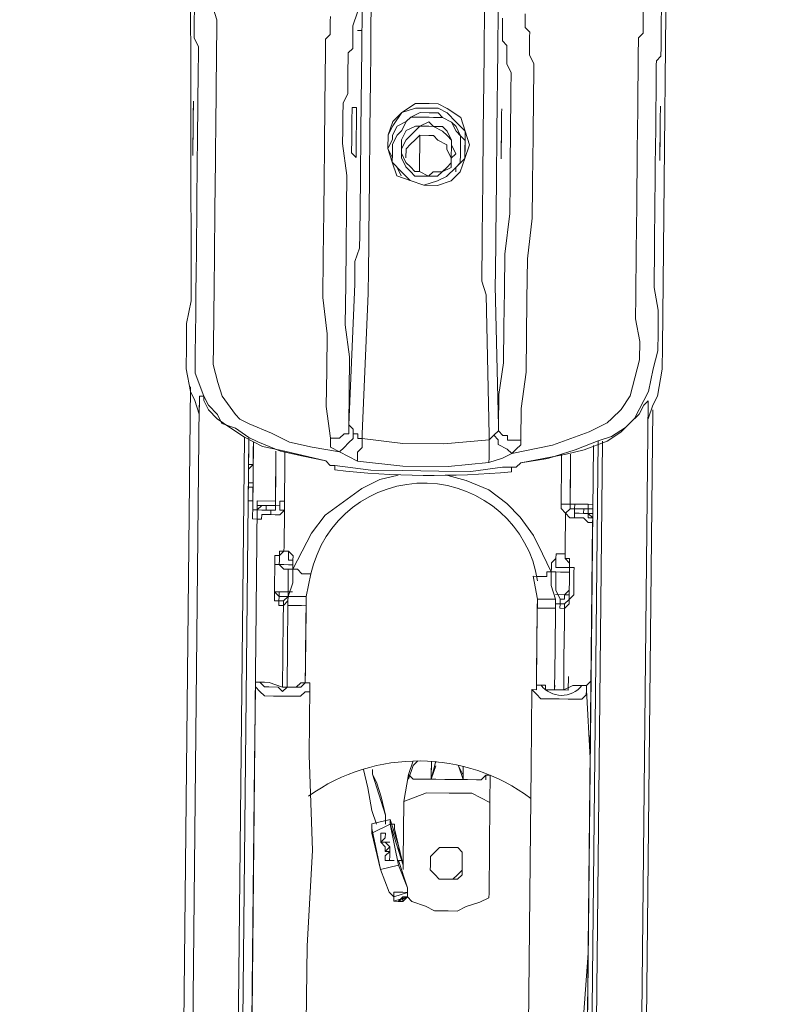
# Model space of a CAD drawing. Header units: metres. Extents: x 779 to 7046, y -512 to 9570.
# Tile 139 of 256: x 2477.86 to 2478, y -217.668 to -217.484. Entities that reach past the tile are written whole.
import ezdxf

# ---------------------------------------------------------------- set-up
doc = ezdxf.new("R2010")
doc.units = ezdxf.units.M
doc.linetypes.add('CIĄGłA', pattern=[0])
doc.layers.add('PDF _Geometria', color=7, linetype='Continuous')

# ---------------------------------------------------------------- blocks, each defined once
blk = doc.blocks.new('DYSTRYBUTOR WAYNE HELIX 4 PRODUKTY')
at = {"layer": 'PDF _Geometria', "lineweight": 9}
for points in [[(256.924, 69.59), (257.433, 69.675), (257.942, 69.845), (258.366, 70.014), (258.62, 70.099), (258.875, 70.269), (259.044, 70.438), (259.129, 70.608), (259.299, 70.947), (259.384, 71.371), (259.468, 71.71), (259.468, 72.049), (259.468, 72.473), (259.384, 72.898), (259.384, 73.661), (259.384, 74.509), (259.384, 74.848), (259.384, 75.187), (259.384, 75.526), (259.384, 75.866), (259.384, 76.205), (259.384, 76.544), (259.384, 76.799), (259.384, 77.053), (259.384, 77.138), (259.468, 77.223), (259.468, 77.392), (259.468, 77.562), (259.468, 77.816), (259.468, 78.155)], [(250.733, 78.071), (250.733, 77.731), (250.733, 77.477), (250.818, 77.307), (250.818, 77.223), (250.818, 77.138), (250.818, 77.053), (250.818, 76.968), (250.818, 76.714), (250.818, 76.375), (250.818, 76.035), (250.818, 75.781), (250.818, 75.526), (250.818, 75.187), (250.818, 74.339), (250.818, 73.491), (250.818, 73.067), (250.818, 72.728), (250.818, 72.304), (250.818, 71.965), (250.818, 71.541), (250.818, 71.201), (250.988, 70.777), (251.073, 70.608), (251.242, 70.438), (251.327, 70.269), (251.582, 70.184), (251.836, 70.014), (252.006, 69.929), (252.43, 69.76), (252.854, 69.675), (253.278, 69.59)], [(250.903, 70.438), (250.818, 70.693), (250.733, 70.862), (250.649, 71.286), (250.649, 71.71), (250.649, 72.134), (250.733, 72.558), (250.649, 79.173), (250.649, 105.463), (250.649, 109.448), (250.649, 112.077), (250.649, 113.943), (250.649, 115.809), (250.649, 116.233), (250.649, 116.657), (250.733, 116.996), (250.903, 117.166)], [(259.384, 117.166), (259.468, 117.081), (259.553, 116.911), (259.553, 116.742), (259.638, 116.487), (259.638, 115.639), (259.638, 114.791), (259.638, 107.837), (259.553, 79.936), (259.553, 72.982), (259.553, 71.795), (259.553, 71.371), (259.468, 70.862), (259.384, 70.693), (259.299, 70.438)], [(253.532, 69.76), (253.023, 69.845), (252.599, 69.929), (252.26, 70.099), (251.836, 70.269), (251.666, 70.353), (251.582, 70.438), (251.327, 70.777), (251.242, 71.032), (251.157, 71.371), (251.157, 71.71), (251.157, 72.304), (251.157, 72.813), (251.157, 73.406), (251.157, 74.254), (251.157, 75.187), (251.157, 75.442), (251.157, 75.781), (251.157, 76.035), (251.157, 76.29), (251.157, 76.544), (251.157, 76.714), (251.157, 76.968), (251.157, 77.138), (251.157, 77.307), (251.157, 77.392), (251.157, 77.477), (251.157, 77.562), (251.157, 77.647), (251.157, 77.731), (251.157, 77.816), (251.073, 78.071)], [(259.129, 78.155), (259.129, 77.901), (259.129, 77.731), (259.129, 77.647), (259.044, 77.562), (259.044, 77.477), (259.044, 77.307), (259.044, 77.223), (259.044, 77.053), (259.044, 76.883), (259.044, 76.629), (259.044, 76.459), (259.044, 76.205), (259.044, 75.866), (259.044, 75.442), (259.044, 75.102), (259.044, 74.763), (259.044, 74.424), (259.044, 73.576), (259.044, 72.728), (259.044, 72.304), (259.129, 71.88), (259.129, 71.541), (259.044, 71.201), (258.96, 70.862), (258.79, 70.608), (258.62, 70.438), (258.536, 70.353), (258.196, 70.184), (257.518, 69.929), (256.755, 69.76)], [(254.041, 78.155), (254.041, 77.647), (254.041, 77.223), (254.041, 76.714), (254.041, 75.781), (254.041, 74.848), (254.041, 73.83)], [(256.161, 73.83), (256.161, 74.848), (256.161, 75.781), (256.161, 76.714), (256.161, 77.223), (256.161, 78.155), (256.161, 78.579), (256.161, 79.597), (256.161, 81.463), (256.161, 82.48), (256.161, 83.413), (256.246, 88.586)], [(253.362, 70.014), (253.278, 70.608), (253.278, 71.286), (253.278, 71.965), (253.193, 72.643), (253.193, 73.406), (253.193, 74.254), (253.193, 74.848), (253.193, 75.442), (253.193, 75.696), (253.193, 76.035), (253.193, 76.374), (253.193, 76.629), (253.193, 76.883), (253.193, 77.138), (253.193, 77.307), (253.193, 77.477), (253.278, 77.562), (253.278, 77.647), (253.278, 77.816), (253.278, 77.901)], [(253.786, 77.986), (253.702, 77.731), (253.702, 77.562), (253.702, 77.392), (253.702, 77.307), (253.617, 77.223), (253.617, 77.053), (253.617, 76.968), (253.617, 76.883), (253.617, 76.714), (253.617, 76.459), (253.532, 76.29), (253.532, 76.035), (253.532, 75.781), (253.532, 75.526), (253.617, 74.933), (253.617, 74.339), (253.617, 73.576), (253.617, 72.897), (253.617, 72.134), (253.702, 71.541), (253.702, 70.862), (253.702, 70.269)], [(253.702, 70.269), (253.786, 72.898), (253.786, 73.152), (253.786, 73.322), (253.871, 73.576), (253.871, 73.83), (253.871, 74.848), (253.871, 75.781), (253.871, 77.307), (253.871, 78.834), (253.871, 80.36), (253.786, 81.887), (253.786, 83.413), (253.786, 86.89)], [(256.5, 70.269), (256.5, 70.862), (256.585, 71.456), (256.585, 72.134), (256.585, 72.813), (256.585, 73.491), (256.67, 74.254), (256.67, 74.848), (256.67, 75.357), (256.67, 75.611), (256.67, 75.866), (256.67, 76.035), (256.67, 76.205), (256.67, 76.375), (256.67, 76.629), (256.67, 76.799), (256.67, 76.883), (256.585, 77.053), (256.585, 77.138), (256.585, 77.223), (256.585, 77.392), (256.5, 77.477), (256.5, 77.647), (256.5, 77.901)], [(256.415, 86.89), (256.415, 83.413), (256.415, 81.887), (256.415, 80.36), (256.415, 78.834), (256.415, 77.307), (256.415, 75.781), (256.415, 74.848), (256.415, 73.83), (256.415, 73.576), (256.415, 73.322), (256.415, 73.152), (256.415, 72.897), (256.5, 70.269)], [(256.924, 77.986), (256.924, 77.816), (256.924, 77.731), (257.009, 77.647), (257.009, 77.562), (257.009, 77.392), (257.009, 77.223), (257.094, 77.053), (257.094, 76.799), (257.094, 76.544), (257.094, 76.205), (257.094, 75.95), (257.094, 75.611), (257.094, 75.357), (257.094, 74.763), (257.094, 74.17), (257.009, 73.406), (257.009, 72.643), (257.009, 71.965), (257.009, 71.286), (256.924, 70.608), (256.924, 70.014)], [(253.786, 77.647), (253.871, 77.647)], [(250.733, 75.272), (250.733, 75.357), (250.733, 75.526), (250.733, 75.696), (250.733, 75.866), (250.733, 75.951), (250.733, 76.12), (250.733, 76.205), (250.733, 76.29)], [(259.468, 76.29), (259.468, 76.205), (259.468, 76.12), (259.468, 76.035), (259.468, 75.866), (259.468, 75.696), (259.468, 75.526), (259.468, 75.442), (259.468, 75.272), (259.468, 75.357), (259.468, 75.442), (259.468, 75.611), (259.468, 75.696)], [(250.733, 76.205), (250.733, 76.035), (250.733, 75.95), (250.733, 75.781), (250.733, 75.611), (250.733, 75.526), (250.733, 75.357), (250.733, 75.272)], [(254.465, 75.272), (254.38, 75.442), (254.465, 75.611), (254.465, 75.696), (254.55, 75.866), (254.719, 75.951), (254.804, 76.035), (254.974, 76.12), (255.143, 76.12), (255.313, 76.12), (255.398, 76.035), (255.567, 75.951), (255.652, 75.866), (255.737, 75.696), (255.822, 75.611), (255.822, 75.442), (255.822, 75.357)], [(259.468, 75.696), (259.468, 75.866), (259.468, 76.035), (259.468, 76.12), (259.468, 76.205)], [(255.143, 76.035), (254.974, 76.035), (254.804, 76.035), (254.719, 75.95), (254.634, 75.781), (254.55, 75.696), (254.465, 75.526), (254.465, 75.357), (254.465, 75.187), (254.55, 75.102), (254.634, 74.933)], [(255.652, 75.018), (255.652, 75.102), (255.737, 75.187), (255.737, 75.357), (255.737, 75.526), (255.737, 75.696), (255.652, 75.781), (255.567, 75.95), (255.398, 76.035), (255.228, 76.035), (255.143, 76.035)], [(254.719, 75.272), (254.719, 75.442), (254.804, 75.526), (254.889, 75.611), (254.974, 75.696), (255.143, 75.696), (255.228, 75.696), (255.313, 75.611), (255.483, 75.526), (255.483, 75.442), (255.567, 75.272)], [(254.974, 75.696), (254.974, 75.018)], [(254.041, 73.83), (254.041, 73.661), (254.041, 73.491), (254.041, 73.322), (254.041, 73.152), (254.041, 72.728), (253.956, 70.099), (253.956, 70.014)], [(256.331, 70.014), (256.331, 70.099), (256.246, 72.728), (256.161, 72.982), (256.161, 73.237), (256.161, 73.491), (256.161, 73.83)], [(245.391, 70.947), (245.391, 44.149), (250.733, 44.149), (250.733, 70.947)], [(250.903, 70.777), (250.988, 70.777), (250.988, 70.693)], [(250.903, 70.438), (250.903, 70.693), (250.903, 70.777)], [(258.366, 70.014), (258.366, 44.064), (258.451, 44.064), (259.299, 44.149), (259.299, 70.777), (259.299, 70.608), (259.299, 70.438)], [(259.384, 70.608), (259.384, 44.149), (264.726, 44.149), (264.726, 70.777)], [(250.903, 70.608), (250.903, 44.149), (251.751, 44.064), (251.751, 70.014), (251.751, 44.064), (251.836, 44.064), (251.836, 43.979), (251.836, 70.014), (251.836, 69.845), (251.836, 69.675), (251.836, 69.59), (251.836, 69.505), (251.836, 69.421), (251.836, 69.166), (251.921, 69.166)], [(250.988, 70.693), (251.073, 70.523), (251.242, 70.353), (251.497, 70.184), (251.751, 70.014), (252.09, 69.845), (252.514, 69.76), (253.278, 69.59)], [(256.331, 70.014), (256.415, 70.099), (256.5, 70.184), (256.5, 70.269), (256.5, 70.184), (256.585, 70.099), (256.67, 70.099), (256.67, 70.014), (256.755, 70.014), (256.924, 70.014), (256.924, 69.929), (256.839, 69.845), (256.755, 69.76), (256.585, 69.675), (256.331, 69.59)], [(253.532, 69.76), (253.617, 69.845), (253.702, 69.929), (253.786, 70.014), (253.786, 70.099)], [(253.871, 69.59), (253.871, 69.675), (253.871, 69.76), (253.956, 69.845), (253.956, 69.929), (253.956, 70.014)], [(256.755, 69.76), (256.67, 69.845), (256.5, 69.929), (256.5, 70.014), (256.415, 70.099)], [(258.451, 44.064), (258.451, 70.014)], [(251.921, 69.505), (251.921, 69.675), (251.921, 69.76), (251.921, 69.929), (251.921, 68.657), (251.921, 68.572), (251.921, 68.488), (252.006, 68.488), (252.006, 68.572), (252.006, 68.657), (252.006, 68.742), (252.006, 68.064), (252.006, 67.47), (252.006, 66.792), (252.006, 66.198), (252.006, 65.604), (252.006, 65.519), (252.006, 65.435), (252.175, 65.435), (252.26, 65.435), (252.514, 65.35), (252.514, 65.944), (252.514, 66.622), (252.514, 66.876), (252.514, 66.961)], [(258.366, 44.064), (258.281, 43.979), (258.281, 69.929)], [(251.921, 68.657), (252.006, 68.657), (252.006, 68.742), (252.345, 68.742), (252.345, 69.421), (252.345, 69.76), (252.345, 68.827), (252.006, 68.827)], [(252.514, 69.76), (252.514, 69.505), (252.514, 68.827), (252.514, 68.742), (252.514, 68.657), (252.514, 67.979), (252.514, 67.894)], [(257.772, 67.894), (257.772, 67.979), (257.772, 68.657), (257.687, 68.742), (257.687, 68.827), (257.687, 68.996), (257.687, 69.421), (257.687, 69.76)], [(257.857, 68.827), (257.857, 69.76), (257.857, 69.675), (257.857, 69.336), (257.857, 68.912), (257.857, 68.742), (257.772, 68.657), (257.857, 68.572), (257.942, 68.572), (258.027, 68.572), (258.111, 68.572), (258.196, 68.488), (258.281, 68.488), (258.281, 45.251), (258.281, 68.488), (258.281, 68.572), (258.196, 68.572), (258.196, 68.657), (258.111, 68.657), (258.027, 68.657), (257.942, 68.657), (257.942, 68.572), (258.027, 68.572)], [(251.836, 68.742), (251.836, 68.827), (251.836, 68.912), (251.836, 68.996), (251.836, 69.081), (251.836, 69.166), (251.836, 69.421), (251.921, 69.505), (251.836, 69.505), (251.836, 69.421)], [(251.836, 69.505), (251.836, 69.421)], [(251.921, 69.505), (251.921, 69.505)], [(253.278, 69.59), (253.362, 69.505), (253.447, 69.505), (254.126, 69.421), (254.719, 69.421), (255.398, 69.421), (255.991, 69.421), (256.585, 69.505), (256.755, 69.505), (256.839, 69.505)], [(253.447, 69.505), (253.447, 69.505)], [(253.447, 69.505), (253.447, 69.505)], [(256.839, 69.505), (256.839, 69.505)], [(251.836, 69.421), (251.836, 69.421)], [(252.684, 67.555), (252.854, 67.894), (253.023, 68.233), (253.278, 68.572), (253.617, 68.827), (253.956, 69.081), (254.295, 69.251), (254.634, 69.336)], [(255.567, 69.336), (255.907, 69.251), (256.331, 69.081), (256.67, 68.827), (256.924, 68.572), (257.179, 68.233), (257.348, 67.894), (257.518, 67.555)], [(251.836, 69.166), (251.836, 69.081), (251.921, 69.081)], [(251.921, 69.081), (251.836, 69.081), (251.836, 69.166)], [(251.836, 69.166), (251.836, 69.166)], [(251.836, 69.081), (251.921, 69.081)], [(251.921, 69.081), (251.921, 69.081)], [(251.921, 69.081), (251.921, 68.912), (251.921, 68.827)], [(251.921, 69.081), (251.921, 69.081)], [(251.921, 69.081), (251.921, 69.081)], [(251.836, 68.742), (251.836, 68.827), (251.921, 68.827)], [(251.836, 68.742), (251.836, 68.742)], [(252.006, 68.742), (252.006, 68.742)], [(252.006, 68.657), (252.09, 68.742), (252.175, 68.742), (252.345, 68.742)], [(252.006, 68.742), (252.006, 68.742)], [(252.006, 68.742), (252.006, 68.742)], [(252.175, 68.742), (252.175, 68.657)], [(252.345, 68.657), (252.345, 68.742), (252.43, 68.742), (252.43, 68.657), (252.514, 68.657), (252.43, 68.572), (252.345, 68.572), (252.26, 68.572)], [(252.514, 68.827), (252.43, 68.827), (252.43, 68.742), (252.345, 68.742)], [(252.345, 68.827), (252.345, 68.742)], [(252.345, 68.827), (252.345, 68.827)], [(252.345, 68.742), (252.345, 68.657)], [(252.345, 68.742), (252.345, 68.742)], [(252.345, 68.742), (252.345, 68.742)], [(252.345, 68.742), (252.345, 68.742)], [(252.345, 68.742), (252.345, 68.742)], [(257.942, 68.657), (257.942, 68.742), (257.857, 68.742), (257.857, 68.827), (257.772, 68.827), (257.687, 68.827)], [(258.281, 68.488), (258.281, 68.572), (258.281, 68.657), (258.281, 68.742), (258.281, 68.064), (258.281, 67.47), (258.281, 66.792), (258.281, 66.198), (258.281, 65.604), (258.281, 65.519), (258.196, 65.435), (258.111, 65.435), (257.942, 65.435), (257.772, 65.35), (257.772, 65.944), (257.772, 66.622), (257.772, 66.876), (257.772, 66.961)], [(257.857, 68.827), (257.942, 68.827)], [(257.857, 68.742), (257.857, 68.742)], [(257.857, 68.742), (257.942, 68.742)], [(257.857, 68.742), (257.942, 68.742), (257.942, 68.657)], [(258.196, 68.827), (257.942, 68.827)], [(257.942, 68.742), (257.942, 68.827)], [(257.942, 68.742), (257.942, 68.742)], [(258.111, 68.657), (258.111, 68.742)], [(258.196, 68.742), (258.281, 68.742), (258.281, 68.827), (258.196, 68.827)], [(258.196, 68.742), (258.196, 68.827)], [(258.281, 68.742), (258.281, 68.742)], [(258.281, 68.742), (258.281, 68.742)], [(252.345, 68.657), (252.26, 68.657), (252.175, 68.657), (252.09, 68.657), (252.006, 68.657), (252.006, 68.572)], [(252.345, 68.657), (252.26, 68.657), (252.26, 68.572), (252.175, 68.572), (252.09, 68.572), (252.09, 68.488), (252.006, 68.488)], [(252.006, 68.488), (252.006, 68.572), (252.006, 68.657)], [(252.006, 68.657), (252.006, 68.657)], [(252.006, 68.572), (252.006, 68.488)], [(258.281, 68.657), (258.196, 68.657), (258.281, 68.572), (258.281, 68.488)], [(258.281, 68.657), (258.281, 68.657)], [(258.281, 68.488), (258.281, 68.488)], [(252.514, 66.876), (252.43, 66.876), (252.43, 66.961), (252.345, 66.961), (252.345, 67.046), (252.345, 67.131), (252.345, 67.216), (252.345, 67.3), (252.345, 67.385), (252.345, 67.47), (252.345, 67.555), (252.345, 67.64), (252.345, 67.724), (252.345, 67.809), (252.43, 67.809), (252.43, 67.894), (252.514, 67.894)], [(252.43, 67.64), (252.43, 67.724), (252.43, 67.809), (252.514, 67.894), (252.599, 67.894), (252.684, 67.809), (252.684, 67.724), (252.684, 67.64), (252.684, 67.555)], [(252.514, 67.894), (252.514, 67.894)], [(252.684, 67.64), (252.684, 67.724), (252.599, 67.724), (252.599, 67.809), (252.599, 67.894), (252.514, 67.894)], [(257.518, 67.555), (257.518, 67.64), (257.518, 67.724), (257.603, 67.809), (257.603, 67.894), (257.687, 67.894), (257.772, 67.894)], [(257.603, 67.64), (257.687, 67.64), (257.772, 67.64), (257.857, 67.64), (257.857, 67.724), (257.772, 67.809), (257.772, 67.894)], [(257.603, 67.64), (257.603, 67.724), (257.603, 67.809), (257.603, 67.894), (257.687, 67.894), (257.772, 67.894), (257.772, 67.809), (257.857, 67.809), (257.857, 67.724), (257.857, 67.64), (257.942, 67.64), (257.942, 67.555), (257.942, 67.47), (257.942, 67.385), (257.942, 67.3), (257.942, 67.216), (257.942, 67.131), (257.857, 67.046), (257.857, 66.961), (257.772, 66.876)], [(257.772, 67.894), (257.772, 67.894)], [(252.345, 67.555), (252.345, 67.64), (252.43, 67.64), (252.514, 67.555), (252.599, 67.555), (252.684, 67.555)], [(252.43, 67.64), (252.43, 67.64)], [(252.43, 67.64), (252.514, 67.64), (252.599, 67.64), (252.684, 67.64), (252.684, 67.555)], [(257.518, 67.555), (257.603, 67.555), (257.687, 67.555), (257.772, 67.555), (257.857, 67.555), (257.857, 67.64)], [(252.345, 67.555), (252.345, 67.47)], [(252.684, 67.555), (252.684, 67.3), (252.599, 67.046), (252.599, 66.961), (252.514, 66.876)], [(252.599, 67.555), (252.599, 67.3), (252.599, 67.216), (252.599, 67.131), (252.684, 67.131)], [(252.684, 67.555), (252.684, 67.555)], [(253.023, 67.47), (252.938, 67.47), (252.854, 67.47), (252.769, 67.555), (252.684, 67.555)], [(257.179, 67.47), (257.263, 67.47), (257.348, 67.47), (257.433, 67.47), (257.433, 67.555), (257.518, 67.555)], [(257.179, 67.47), (257.263, 67.046), (257.263, 66.961), (257.263, 66.876)], [(257.518, 67.555), (257.518, 67.555)], [(257.518, 67.555), (257.518, 67.555)], [(257.772, 65.35), (257.603, 65.35), (257.603, 66.113), (257.603, 66.876), (257.603, 66.961), (257.603, 67.046), (257.518, 67.3), (257.518, 67.555)], [(257.772, 66.961), (257.687, 66.961), (257.687, 67.046), (257.603, 67.216), (257.603, 67.385), (257.603, 67.555)], [(257.857, 67.47), (257.857, 67.555), (257.857, 67.385), (257.857, 67.216), (257.772, 67.131)], [(252.514, 66.961), (252.43, 66.961), (252.43, 67.046), (252.345, 67.131), (252.345, 67.3), (252.345, 67.385)], [(252.599, 67.131), (252.345, 67.131)], [(252.599, 67.131), (252.599, 67.046), (252.514, 67.046), (252.43, 67.046), (252.43, 67.131), (252.345, 67.131)], [(252.599, 67.216), (252.599, 67.131), (252.599, 67.046), (252.514, 66.961)], [(252.514, 65.35), (252.599, 65.35), (252.599, 66.113), (252.599, 66.876), (252.599, 66.961), (252.599, 67.046)], [(252.938, 67.046), (252.854, 67.046), (252.769, 67.046), (252.684, 67.046), (252.599, 67.046)], [(257.263, 67.046), (257.348, 67.046), (257.433, 67.046), (257.518, 67.046), (257.603, 67.046)], [(257.603, 67.131), (257.772, 67.131), (257.857, 67.131), (257.857, 67.216)], [(257.772, 66.876), (257.687, 66.876), (257.687, 66.961), (257.603, 66.961), (257.603, 67.046)], [(257.772, 67.131), (257.772, 67.046), (257.687, 67.046)], [(257.857, 67.216), (257.857, 67.046), (257.772, 66.961)], [(257.263, 66.876), (257.348, 66.876), (257.433, 66.876), (257.518, 66.876), (257.603, 66.876)], [(252.006, 65.604), (252.006, 59.244), (252.006, 59.159), (252.006, 59.074)], [(257.857, 65.35), (257.857, 65.604)], [(258.281, 65.604), (258.281, 59.244), (258.281, 59.159), (258.281, 59.074)], [(252.175, 65.35), (252.09, 65.435), (252.006, 65.435), (252.006, 65.35), (252.006, 63.908), (252.006, 62.127), (252.006, 60.346), (252.006, 59.074), (252.006, 58.905), (252.006, 57.633), (252.006, 57.548), (252.006, 57.463), (252.006, 57.378)], [(252.175, 65.35), (252.26, 65.35), (252.43, 65.35), (252.514, 65.265), (252.599, 65.35), (252.769, 65.35), (252.854, 65.35), (252.938, 65.435)], [(252.938, 65.435), (252.854, 65.435), (252.769, 65.35), (252.684, 65.35), (252.599, 65.35)], [(253.023, 59.074), (253.023, 60.516), (253.108, 62.297), (253.023, 64.078), (253.023, 65.35), (253.023, 65.435), (252.938, 65.435), (252.938, 65.519)], [(257.603, 65.35), (257.518, 65.35), (257.433, 65.35), (257.433, 65.435), (257.348, 65.435), (257.263, 65.435)], [(257.857, 65.435), (257.857, 65.35), (257.772, 65.35), (257.687, 65.35), (257.603, 65.35), (257.603, 65.435)], [(252.09, 65.265), (252.006, 65.35)], [(253.023, 65.35), (253.023, 65.265), (252.938, 65.265), (252.854, 65.18), (252.769, 65.18), (252.599, 65.18), (252.43, 65.18), (252.345, 65.18), (252.175, 65.18), (252.09, 65.265)], [(258.196, 65.35), (258.196, 65.265), (258.111, 65.18), (257.942, 65.18), (257.857, 65.18), (257.687, 65.18), (257.603, 65.18), (257.433, 65.18), (257.348, 65.18), (257.263, 65.265), (257.179, 65.35)], [(254.889, 63.739), (254.974, 63.993), (254.889, 63.739), (254.974, 63.993), (254.889, 63.739), (254.889, 63.654), (254.889, 63.739), (254.804, 63.23), (255.228, 63.399), (255.652, 63.399), (256.076, 63.399), (256.415, 63.23), (256.415, 63.739)], [(255.058, 63.993), (254.974, 63.908), (254.889, 63.654)], [(255.313, 63.654), (255.398, 63.908), (255.313, 63.654), (255.313, 63.739), (255.313, 63.993), (255.313, 63.654), (255.398, 63.993), (255.313, 63.654), (255.398, 63.993)], [(255.822, 63.908), (255.907, 63.654)], [(254.041, 63.823), (254.126, 63.484), (254.21, 63.06), (254.295, 62.806)], [(254.465, 62.806), (254.465, 62.975), (254.38, 63.23), (254.295, 63.484), (254.21, 63.739), (254.21, 63.823), (254.21, 63.739), (254.295, 63.569), (254.38, 63.315), (254.465, 62.975), (254.465, 62.891)], [(256.415, 63.739), (256.331, 63.739), (256.246, 63.654), (256.161, 63.654), (255.991, 63.654), (255.907, 63.654), (255.737, 63.654), (255.567, 63.654), (255.398, 63.654), (255.228, 63.654), (255.058, 63.654), (254.974, 63.654), (254.889, 63.739)], [(254.889, 63.739), (254.889, 63.739)], [(254.889, 63.739), (254.889, 63.739)], [(254.889, 63.739), (254.889, 63.739)], [(254.889, 63.739), (254.889, 63.739)], [(254.889, 63.739), (254.889, 63.739)], [(254.889, 63.739), (254.889, 63.739)], [(254.889, 63.739), (254.889, 63.739)], [(254.889, 63.739), (254.889, 63.739)], [(256.331, 63.739), (256.331, 63.739)], [(256.331, 63.739), (256.331, 63.739)], [(256.331, 63.739), (256.331, 63.739)], [(256.331, 63.739), (256.331, 63.739)], [(256.331, 63.739), (256.331, 63.739)], [(256.331, 63.739), (256.331, 63.739)], [(256.331, 63.739), (256.331, 63.739)], [(256.331, 63.739), (256.331, 63.739)], [(256.331, 63.739), (256.331, 63.739)], [(256.331, 63.654), (256.331, 63.739)], [(256.331, 63.739), (256.331, 63.739)], [(256.331, 63.739), (256.331, 63.739)], [(256.331, 63.739), (256.331, 63.739)], [(256.415, 63.739), (256.415, 63.739)], [(255.313, 63.654), (255.313, 63.654)], [(255.313, 63.654), (255.313, 63.654)], [(255.313, 63.654), (255.313, 63.654)], [(255.313, 63.654), (255.313, 63.654)], [(255.313, 63.654), (255.313, 63.654)], [(255.313, 63.654), (255.313, 63.654)], [(255.313, 63.654), (255.313, 63.654)], [(255.313, 63.654), (255.313, 63.654)], [(255.313, 63.654), (255.313, 63.654)], [(255.907, 63.654), (255.907, 63.654)], [(255.907, 63.654), (255.907, 63.654)], [(255.907, 63.654), (255.907, 63.654)], [(255.907, 63.654), (255.907, 63.654)], [(255.907, 63.654), (255.907, 63.654)], [(255.907, 63.654), (255.907, 63.654)], [(255.907, 63.654), (255.907, 63.654)], [(255.907, 63.654), (255.907, 63.654)], [(255.907, 63.654), (255.907, 63.654)], [(254.804, 63.23), (254.804, 63.23)], [(254.804, 62.127), (254.804, 63.23)], [(256.415, 63.23), (256.415, 63.23)], [(256.415, 61.534), (256.415, 63.23)], [(254.21, 62.721), (254.38, 61.958), (254.21, 62.636), (254.55, 62.806), (254.21, 62.636), (254.21, 62.806), (254.55, 62.891)], [(254.804, 61.958), (254.804, 62.042), (254.634, 62.721), (254.634, 62.806), (254.55, 62.806), (254.804, 62.042), (254.719, 62.382), (254.55, 62.891), (254.55, 62.806), (254.719, 62.042), (254.889, 61.618), (254.719, 62.127)], [(254.55, 62.891), (254.55, 62.891)], [(254.55, 62.806), (254.55, 62.806)], [(254.55, 62.806), (254.55, 62.806)], [(254.21, 62.721), (254.21, 62.721)], [(254.21, 62.636), (254.21, 62.636)], [(254.38, 62.636), (254.38, 62.636)], [(254.38, 62.636), (254.38, 62.636)], [(254.38, 62.636), (254.38, 62.636)], [(254.465, 62.636), (254.465, 62.636)], [(254.634, 62.721), (254.634, 62.721)], [(254.634, 62.721), (254.634, 62.721)], [(254.38, 62.467), (254.38, 62.551)], [(254.38, 62.551), (254.38, 62.551)], [(254.55, 62.127), (254.55, 62.212), (254.55, 62.297), (254.465, 62.297), (254.465, 62.382), (254.38, 62.467), (254.465, 62.467), (254.55, 62.467), (254.465, 62.467), (254.55, 62.467), (254.465, 62.467), (254.55, 62.382), (254.465, 62.297), (254.55, 62.382), (254.55, 62.297)], [(254.38, 62.467), (254.38, 62.467)], [(254.465, 62.551), (254.465, 62.551)], [(254.465, 62.551), (254.465, 62.551)], [(254.465, 62.551), (254.465, 62.551)], [(254.465, 62.551), (254.465, 62.551)], [(254.465, 62.551), (254.465, 62.551)], [(254.465, 62.467), (254.465, 62.467)], [(254.55, 62.467), (254.55, 62.467)], [(254.465, 62.382), (254.465, 62.382)], [(254.465, 62.382), (254.465, 62.382)], [(254.465, 62.382), (254.465, 62.382)], [(254.465, 62.382), (254.465, 62.382)], [(254.465, 62.297), (254.465, 62.297)], [(254.55, 62.382), (254.55, 62.382)], [(254.55, 62.382), (254.55, 62.382)], [(254.55, 62.382), (254.55, 62.382)], [(254.55, 62.382), (254.55, 62.382)], [(254.55, 62.382), (254.55, 62.382)], [(254.55, 62.297), (254.55, 62.297)], [(254.55, 62.297), (254.55, 62.297)], [(254.719, 62.382), (254.719, 62.297), (254.719, 62.382)], [(254.719, 62.382), (254.719, 62.382)], [(254.634, 62.127), (254.465, 62.127)], [(254.465, 62.127), (254.465, 62.127)], [(254.55, 62.212), (254.55, 62.212)], [(254.55, 62.212), (254.55, 62.212)], [(254.55, 62.212), (254.55, 62.212)], [(254.55, 62.212), (254.55, 62.212)], [(254.55, 62.212), (254.55, 62.212)], [(254.55, 62.212), (254.55, 62.212)], [(254.634, 62.127), (254.634, 62.127)], [(254.634, 62.127), (254.634, 62.127)], [(254.634, 62.127), (254.634, 62.127)], [(254.634, 62.127), (254.634, 62.127)], [(254.719, 62.127), (254.719, 62.127)], [(254.804, 62.042), (254.804, 62.127), (254.719, 62.127)], [(254.719, 62.127), (254.719, 62.127)], [(254.719, 62.127), (254.719, 62.127)], [(254.719, 62.127), (254.719, 62.127)], [(255.907, 62.127), (255.907, 62.042), (255.907, 61.958), (255.822, 61.873), (255.737, 61.788), (255.652, 61.788), (255.567, 61.788), (255.483, 61.788), (255.398, 61.873), (255.313, 61.958), (255.313, 62.042), (255.313, 62.127)], [(254.719, 62.042), (254.38, 61.958), (254.55, 61.534), (254.634, 61.449), (254.889, 61.534), (254.889, 61.618), (254.889, 61.534), (254.804, 61.534), (254.634, 61.534), (254.634, 61.449), (254.634, 61.364), (254.889, 61.449), (254.719, 61.364), (254.634, 61.364)], [(254.38, 61.958), (254.38, 61.958)], [(254.38, 61.958), (254.38, 61.958)], [(254.804, 62.042), (254.804, 62.042)], [(254.804, 62.042), (254.804, 62.042)], [(254.804, 62.042), (254.804, 62.042)], [(254.804, 62.042), (254.804, 62.042)], [(254.804, 61.364), (254.804, 61.449), (254.719, 61.364), (254.804, 61.449), (254.719, 61.364), (254.804, 61.364), (254.889, 61.449), (254.889, 61.534), (254.889, 61.449), (254.804, 61.364), (254.719, 61.364), (254.889, 61.449), (254.889, 61.534), (254.889, 61.449), (254.719, 61.364), (254.889, 61.449)], [(254.889, 61.618), (254.889, 61.618)], [(254.889, 61.534), (254.889, 61.534)], [(254.889, 61.449), (254.974, 61.364), (255.228, 61.279), (255.398, 61.194), (255.652, 61.194), (255.822, 61.194), (255.991, 61.279), (256.246, 61.364), (256.415, 61.449), (256.415, 61.534)], [(254.634, 61.449), (254.634, 61.449)], [(254.634, 61.364), (254.634, 61.364)], [(254.634, 61.364), (254.634, 61.364)], [(254.719, 61.364), (254.804, 61.449)], [(254.719, 61.364), (254.719, 61.364)], [(254.719, 61.364), (254.719, 61.364)], [(254.719, 61.364), (254.719, 61.364)], [(254.719, 61.364), (254.719, 61.364)], [(254.719, 61.364), (254.719, 61.364)], [(254.719, 61.364), (254.719, 61.364)], [(254.719, 61.364), (254.719, 61.364)], [(254.719, 61.364), (254.719, 61.364)], [(254.719, 61.364), (254.719, 61.364)], [(254.719, 61.364), (254.719, 61.364)], [(254.719, 61.364), (254.719, 61.364)], [(254.719, 61.364), (254.719, 61.364)], [(254.719, 61.364), (254.719, 61.364)], [(254.719, 61.364), (254.719, 61.364)], [(254.719, 61.364), (254.719, 61.364)], [(254.719, 61.364), (254.719, 61.364)], [(254.804, 61.364), (254.719, 61.364)], [(254.719, 61.364), (254.719, 61.364)], [(254.719, 61.364), (254.719, 61.364)], [(254.719, 61.364), (254.719, 61.364)], [(254.719, 61.364), (254.719, 61.364)], [(254.719, 61.364), (254.719, 61.364)], [(254.719, 61.364), (254.719, 61.364)], [(254.719, 61.364), (254.719, 61.364)], [(254.719, 61.364), (254.719, 61.364)], [(254.719, 61.364), (254.719, 61.364)], [(254.719, 61.364), (254.719, 61.364)], [(254.719, 61.364), (254.719, 61.364)], [(254.719, 61.364), (254.719, 61.364)], [(254.719, 61.364), (254.719, 61.364)], [(254.719, 61.364), (254.719, 61.364)], [(254.719, 61.364), (254.719, 61.364)], [(254.719, 61.364), (254.719, 61.364)], [(254.719, 61.364), (254.719, 61.364)], [(254.719, 61.364), (254.719, 61.364)], [(254.719, 61.364), (254.719, 61.364)], [(254.719, 61.364), (254.719, 61.364)], [(254.804, 61.449), (254.889, 61.449)], [(254.804, 61.449), (254.804, 61.449)], [(254.804, 61.449), (254.804, 61.449)], [(254.804, 61.449), (254.804, 61.449)], [(254.804, 61.449), (254.804, 61.449)], [(254.804, 61.449), (254.804, 61.449)], [(254.804, 61.449), (254.804, 61.449)], [(254.804, 61.449), (254.804, 61.449)], [(254.804, 61.364), (254.804, 61.364)], [(254.804, 61.364), (254.804, 61.364)], [(254.804, 61.364), (254.804, 61.364)], [(254.804, 61.364), (254.804, 61.364)], [(254.804, 61.364), (254.804, 61.364)], [(254.889, 61.449), (254.889, 61.449)], [(254.889, 61.449), (254.889, 61.449)], [(254.889, 61.449), (254.889, 61.449)], [(254.889, 61.449), (254.889, 61.449)], [(254.889, 61.449), (254.889, 61.449)], [(254.889, 61.449), (254.889, 61.449)], [(254.889, 61.449), (254.889, 61.449)], [(254.889, 61.449), (254.889, 61.449)], [(254.889, 61.449), (254.889, 61.449)], [(254.889, 61.449), (254.889, 61.449)], [(254.889, 61.449), (254.889, 61.449)], [(254.889, 61.449), (254.889, 61.449)], [(254.889, 61.449), (254.889, 61.449)], [(254.889, 61.449), (254.889, 61.449)], [(254.889, 61.449), (254.889, 61.449)]]:
    blk.add_lwpolyline(points, dxfattribs=at)
for points in [[(255.058, 74.763), (254.804, 74.848), (254.55, 74.933), (254.465, 75.187), (254.38, 75.442), (254.38, 75.696), (254.465, 75.95), (254.634, 76.12), (254.889, 76.29), (255.143, 76.29), (255.313, 76.29), (255.483, 76.205), (255.737, 76.035), (255.822, 75.781), (255.907, 75.526), (255.822, 75.272), (255.737, 75.018), (255.567, 74.848), (255.313, 74.763)], [(253.786, 75.696), (253.786, 75.866), (253.786, 76.035), (253.786, 76.12), (253.786, 76.205), (253.702, 76.205), (253.702, 76.12), (253.702, 76.035), (253.702, 75.866), (253.702, 75.696), (253.702, 75.526), (253.702, 75.442), (253.702, 75.357), (253.786, 75.272), (253.786, 75.357), (253.786, 75.442), (253.786, 75.611)], [(255.058, 74.763), (255.313, 74.848), (255.483, 74.933), (255.652, 75.102), (255.822, 75.272), (255.822, 75.526), (255.822, 75.781), (255.652, 75.95), (255.483, 76.12), (255.313, 76.205), (255.143, 76.205), (254.889, 76.205), (254.634, 76.12), (254.465, 75.866), (254.38, 75.696), (254.38, 75.442), (254.465, 75.187), (254.634, 75.018), (254.804, 74.848)], [(256.5, 75.781), (256.5, 75.611), (256.5, 75.526), (256.5, 75.442), (256.5, 75.357), (256.5, 75.272), (256.5, 75.357), (256.5, 75.442), (256.5, 75.526), (256.5, 75.696), (256.5, 75.781), (256.5, 75.95), (256.5, 76.12), (256.5, 76.205), (256.5, 76.12), (256.5, 76.035), (256.5, 75.866)], [(255.143, 75.95), (255.228, 75.866), (255.398, 75.866), (255.483, 75.781), (255.567, 75.611), (255.567, 75.526), (255.652, 75.357), (255.567, 75.272), (255.567, 75.102), (255.398, 75.018), (255.313, 74.933), (255.228, 74.933), (255.058, 74.933), (254.889, 74.933), (254.804, 75.018), (254.719, 75.102), (254.634, 75.272), (254.634, 75.357), (254.634, 75.526), (254.634, 75.611), (254.719, 75.781), (254.889, 75.866), (254.974, 75.866)], [(255.143, 75.866), (254.974, 75.866), (254.889, 75.781), (254.804, 75.696), (254.719, 75.611), (254.634, 75.442), (254.634, 75.357), (254.719, 75.187), (254.804, 75.102), (254.889, 75.018), (254.974, 75.018), (255.143, 74.933), (255.228, 75.018), (255.398, 75.018), (255.483, 75.102), (255.567, 75.187), (255.567, 75.357), (255.567, 75.442), (255.567, 75.611), (255.483, 75.696), (255.398, 75.781), (255.228, 75.866)], [(253.786, 70.099), (253.871, 70.099), (253.871, 70.014), (253.956, 70.014), (254.719, 69.929), (255.483, 69.929), (256.331, 70.014), (256.331, 69.929), (256.331, 69.845), (256.331, 69.76), (256.331, 69.675), (256.331, 69.59), (255.567, 69.505), (254.719, 69.505), (253.871, 69.59), (253.702, 69.675), (253.532, 69.76), (253.362, 69.845), (253.362, 69.929), (253.362, 70.014), (253.447, 70.014), (253.532, 70.014), (253.617, 70.099), (253.702, 70.099), (253.702, 70.184), (253.702, 70.269), (253.786, 70.184)], [(252.006, 68.742), (252.006, 68.827)], [(258.196, 68.742), (257.942, 68.742), (258.111, 68.742), (258.196, 68.742), (258.196, 68.657)], [(252.345, 67.555), (252.345, 67.64)], [(257.263, 65.604), (257.263, 65.519), (257.263, 65.435), (257.263, 66.198), (257.263, 66.876), (257.263, 67.046), (257.263, 66.707), (257.263, 66.283)], [(254.889, 63.739), (254.974, 63.993)], [(255.907, 63.654), (255.907, 63.739), (255.822, 63.908), (255.907, 63.654), (255.907, 63.908)], [(255.907, 63.908), (255.907, 63.654)], [(256.331, 63.654), (256.331, 63.739)], [(254.38, 62.551), (254.38, 62.636), (254.465, 62.636), (254.465, 62.551), (254.38, 62.467), (254.465, 62.551), (254.465, 62.636), (254.38, 62.636), (254.38, 62.551), (254.38, 62.636)], [(254.465, 62.297), (254.55, 62.382), (254.55, 62.297)], [(254.634, 62.127), (254.465, 62.127), (254.465, 62.212), (254.55, 62.297), (254.55, 62.212), (254.55, 62.127), (254.55, 62.212), (254.55, 62.127)], [(255.907, 62.127), (255.907, 61.958), (255.907, 61.873), (255.822, 61.788), (255.737, 61.788), (255.567, 61.788), (255.483, 61.788), (255.398, 61.873), (255.313, 61.958), (255.313, 62.042), (255.313, 62.127), (255.313, 62.212), (255.398, 62.297), (255.483, 62.382), (255.567, 62.382), (255.737, 62.382), (255.822, 62.382), (255.907, 62.297), (255.907, 62.212)], [(254.889, 61.449), (254.634, 61.364)], [(254.719, 61.364), (254.804, 61.449)], [(254.889, 61.449), (254.804, 61.449)], [(254.804, 61.449), (254.889, 61.449)]]:
    blk.add_lwpolyline(points, close=True, dxfattribs=at)
for points in [[(259.299, 70.777), (259.214, 70.693), (259.129, 70.523), (258.96, 70.353), (258.79, 70.184), (258.536, 70.014), (258.111, 69.845), (257.772, 69.76), (256.924, 69.59), (256.839, 69.505), (256.755, 69.505), (256.755, 69.421, -0.051316), (253.447, 69.421), (253.447, 69.505)], [(252.599, 66.876), (252.684, 66.876), (252.769, 66.876), (252.854, 66.876), (252.938, 66.876), (252.938, 66.961), (252.938, 67.046), (252.938, 66.452), (252.938, 66.028), (252.938, 65.604), (252.938, 65.519), (252.938, 65.435), (252.938, 66.198), (252.938, 66.876), (252.938, 67.046), (253.023, 67.47, -0.831876), (257.263, 67.385)], [(258.196, 59.074), (258.281, 60.431), (258.281, 62.297), (258.281, 64.078), (258.196, 65.35), (258.196, 65.435), (258.111, 65.435, -0.489084), (257.348, 65.435), (257.263, 65.435), (257.263, 65.35), (257.179, 65.35), (257.179, 63.908), (257.179, 62.127), (257.179, 60.262), (257.179, 59.074)]]:
    blk.add_lwpolyline(points, format="xyb", dxfattribs=at)
blk.add_arc((255.101, 60.474), 3.52, 53.8204, 126.1796, dxfattribs=at)
blk = doc.blocks.new('B-B')
at = {"xscale": 0.01000000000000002, "yscale": 0.01000000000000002, "zscale": 0.01000000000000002, "rotation": 279.9583443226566}
blk.add_blockref('DYSTRYBUTOR WAYNE HELIX 4 PRODUKTY', (19.55454, -73.32212, -10.04), dxfattribs=at)

msp = doc.modelspace()

# ---------------------------------------------------------------- block references
at = {"layer": 'PDF _Geometria', "linetype": 'CIĄGłA', "rotation": 79.44877770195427}
msp.add_blockref('B-B', (2399.71412, -224.03405, 10.04), dxfattribs=at)

doc.saveas('drawing.dxf')
